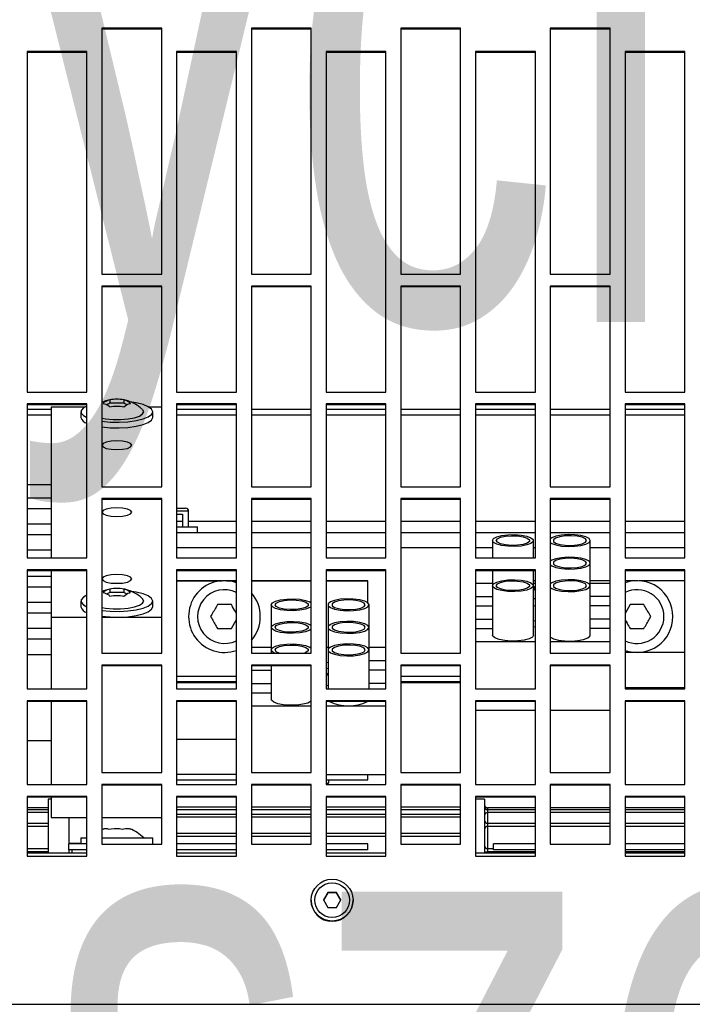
# Model space of a CAD drawing. Header units: millimetres. Extents: x -37728 to 44100, y 631619 to 691915.
# Tile 230 of 256: x 22723 to 22836, y 656957 to 657122. Entities that reach past the tile are written whole.
import ezdxf

# ---------------------------------------------------------------- set-up
doc = ezdxf.new("R2010")
doc.units = ezdxf.units.MM
doc.layers.add('_XREF', color=7, linetype='Continuous')
doc.layers.add('Sonniger opisy', color=255, linetype='Continuous')
doc.layers.add('I-FURN-IDEN', color=252, linetype='Continuous', lineweight=5)
doc.styles.add('Arial Narrow_1', font='ARIALN.TTF', dxfattribs={"width": 0.8, "height": 10})

# ---------------------------------------------------------------- blocks, each defined once
blk = doc.blocks.new('G200E poziom')
at = {"color": 7, "linetype": 'Continuous'}
for p, q in [((24033.737, 12703.151), (23833.537, 12703.151)), ((23976.965, 12701.533), (23976.892, 12701.408)), ((23977.181, 12701.408), (23977.109, 12701.533)), ((23976.687, 12701.415), (23976.687, 12701.411)), ((23976.892, 12701.412), (23976.965, 12701.287)), ((23976.892, 12701.408), (23976.965, 12701.283)), ((23976.965, 12701.283), (23976.965, 12701.287)), ((23976.965, 12701.287), (23977.109, 12701.287)), ((23977.109, 12701.287), (23977.181, 12701.412)), ((23977.109, 12701.283), (23977.181, 12701.408)), ((23977.109, 12701.283), (23977.109, 12701.287)), ((23977.387, 12701.411), (23977.387, 12701.415)), ((23972.137, 12700.676), (23971.137, 12700.676)), ((23971.137, 12700.676), (23971.137, 12699.676)), ((23972.137, 12700.621), (23971.137, 12700.621)), ((23972.137, 12699.676), (23972.137, 12700.676)), ((23974.637, 12700.676), (23973.637, 12700.676)), ((23973.637, 12700.676), (23973.637, 12699.676)), ((23974.637, 12700.621), (23973.637, 12700.621)), ((23974.487, 12699.721), (23974.487, 12700.621)), ((23974.637, 12699.676), (23974.637, 12700.676)), ((23977.137, 12700.676), (23976.137, 12700.676)), ((23976.137, 12700.676), (23976.137, 12699.676)), ((23977.137, 12700.621), (23976.137, 12700.621)), ((23977.137, 12699.676), (23977.137, 12700.676)), ((23979.637, 12700.676), (23978.637, 12700.676)), ((23978.637, 12700.676), (23978.637, 12699.676)), ((23979.637, 12700.621), (23978.637, 12700.621)), ((23979.637, 12699.676), (23979.637, 12700.676)), ((23982.137, 12700.676), (23981.137, 12700.676)), ((23981.137, 12700.676), (23981.137, 12699.676)), ((23982.137, 12700.621), (23981.137, 12700.621)), ((23981.437, 12700.571), (23981.437, 12700.621)), ((23981.787, 12699.721), (23981.787, 12700.621)), ((23982.137, 12699.676), (23982.137, 12700.676)), ((23971.137, 12700.571), (23972.137, 12700.571)), ((23971.137, 12700.471), (23972.137, 12700.471)), ((23972.387, 12700.476), (23972.387, 12699.476)), ((23973.387, 12700.476), (23972.387, 12700.476)), ((23973.387, 12699.476), (23973.387, 12700.476)), ((23973.637, 12700.571), (23974.337, 12700.571)), ((23973.637, 12700.471), (23974.337, 12700.471)), ((23974.337, 12700.571), (23974.337, 12700.471)), ((23974.337, 12700.553), (23974.437, 12700.553)), ((23974.437, 12700.553), (23974.437, 12700.603)), ((23974.887, 12700.476), (23974.887, 12699.476)), ((23975.887, 12700.476), (23974.887, 12700.476)), ((23975.887, 12699.476), (23975.887, 12700.476)), ((23976.437, 12700.571), (23976.437, 12700.471)), ((23976.437, 12700.571), (23977.137, 12700.571)), ((23976.437, 12700.471), (23977.137, 12700.471)), ((23977.387, 12700.476), (23977.387, 12699.476)), ((23978.387, 12700.476), (23977.387, 12700.476)), ((23978.387, 12699.476), (23978.387, 12700.476)), ((23978.637, 12700.571), (23979.637, 12700.571)), ((23978.637, 12700.471), (23979.637, 12700.471)), ((23979.887, 12700.476), (23979.887, 12699.476)), ((23980.887, 12700.476), (23979.887, 12700.476)), ((23980.037, 12700.471), (23980.037, 12700.371)), ((23980.887, 12699.476), (23980.887, 12700.476)), ((23981.137, 12700.571), (23981.437, 12700.571)), ((23981.137, 12700.471), (23981.437, 12700.471)), ((23981.237, 12700.371), (23981.237, 12700.471)), ((23981.437, 12700.571), (23981.437, 12700.471)), ((23981.437, 12700.465), (23981.437, 12700.471)), ((23981.437, 12700.03), (23981.437, 12700.465)), ((23981.787, 12700.553), (23982.137, 12700.553)), ((23974.887, 12700.295), (23975.887, 12700.295)), ((23976.137, 12700.295), (23977.137, 12700.295)), ((23977.387, 12700.295), (23978.387, 12700.295)), ((23978.637, 12700.295), (23979.637, 12700.295)), ((23980.408, 12700.371), (23980.037, 12700.371)), ((23980.887, 12700.371), (23980.408, 12700.371)), ((23981.237, 12700.371), (23981.137, 12700.371)), ((23971.137, 12700.129), (23972.137, 12700.129)), ((23972.387, 12700.129), (23973.387, 12700.129)), ((23973.637, 12700.129), (23974.437, 12700.129)), ((23980.408, 12700.224), (23980.432, 12700.217)), ((23980.865, 12700.222), (23980.887, 12700.232)), ((23981.787, 12700.129), (23982.137, 12700.129)), ((23974.887, 12699.977), (23975.887, 12699.977)), ((23976.137, 12699.977), (23977.137, 12699.977)), ((23977.387, 12699.977), (23978.387, 12699.977)), ((23978.637, 12699.977), (23979.637, 12699.977)), ((23980.887, 12700.03), (23979.887, 12700.03)), ((23981.737, 12700.03), (23981.137, 12700.03)), ((23981.737, 12699.69), (23981.737, 12700.03)), ((23971.137, 12699.899), (23972.137, 12699.899)), ((23971.137, 12699.868), (23972.137, 12699.868)), ((23972.387, 12699.899), (23973.387, 12699.899)), ((23972.387, 12699.868), (23973.387, 12699.868)), ((23973.637, 12699.899), (23974.437, 12699.899)), ((23973.637, 12699.868), (23974.437, 12699.868)), ((23974.887, 12699.857), (23975.887, 12699.857)), ((23976.137, 12699.857), (23977.137, 12699.857)), ((23977.387, 12699.857), (23978.387, 12699.857)), ((23978.637, 12699.857), (23979.637, 12699.857)), ((23981.787, 12699.899), (23982.137, 12699.899)), ((23981.787, 12699.868), (23982.137, 12699.868)), ((23971.137, 12699.69), (23972.137, 12699.69)), ((23971.137, 12699.676), (23972.137, 12699.676)), ((23973.637, 12699.69), (23974.637, 12699.69)), ((23973.637, 12699.676), (23974.637, 12699.676)), ((23974.487, 12699.721), (23974.637, 12699.721)), ((23976.137, 12699.69), (23977.137, 12699.69)), ((23976.137, 12699.676), (23977.137, 12699.676)), ((23978.637, 12699.69), (23979.637, 12699.69)), ((23978.637, 12699.676), (23979.637, 12699.676)), ((23981.137, 12699.69), (23982.137, 12699.69)), ((23981.137, 12699.676), (23982.137, 12699.676)), ((23981.737, 12699.721), (23981.787, 12699.721)), ((23972.137, 12699.476), (23971.137, 12699.476)), ((23971.137, 12699.476), (23971.137, 12698.078)), ((23972.137, 12698.078), (23972.137, 12699.476)), ((23972.387, 12699.49), (23973.387, 12699.49)), ((23972.387, 12699.476), (23973.387, 12699.476)), ((23974.637, 12699.476), (23973.637, 12699.476)), ((23973.637, 12699.476), (23973.637, 12698.078)), ((23974.637, 12698.078), (23974.637, 12699.476)), ((23974.887, 12699.49), (23975.887, 12699.49)), ((23974.887, 12699.476), (23975.887, 12699.476)), ((23977.137, 12699.476), (23976.137, 12699.476)), ((23976.137, 12699.476), (23976.137, 12698.078)), ((23977.107, 12699.476), (23977.093, 12699.441)), ((23977.137, 12698.078), (23977.137, 12699.476)), ((23977.387, 12699.49), (23978.387, 12699.49)), ((23977.387, 12699.476), (23978.387, 12699.476)), ((23979.637, 12699.476), (23978.637, 12699.476)), ((23978.637, 12699.476), (23978.637, 12698.078)), ((23979.637, 12698.078), (23979.637, 12699.476)), ((23979.887, 12699.49), (23980.887, 12699.49)), ((23979.887, 12699.476), (23980.887, 12699.476)), ((23982.137, 12699.476), (23981.137, 12699.476)), ((23981.137, 12699.476), (23981.137, 12698.078)), ((23981.737, 12698.093), (23981.737, 12699.476)), ((23982.137, 12698.078), (23982.137, 12699.476)), ((23976.137, 12699.314), (23977.137, 12699.314)), ((23976.437, 12699.401), (23976.437, 12699.314)), ((23977.137, 12699.401), (23976.437, 12699.401)), ((23977.092, 12699.436), (23977.092, 12699.401)), ((23979.637, 12699.401), (23978.637, 12699.401)), ((23979.637, 12699.305), (23978.637, 12699.305)), ((23972.387, 12699.276), (23972.387, 12697.481)), ((23973.387, 12699.276), (23972.387, 12699.276)), ((23973.387, 12697.481), (23973.387, 12699.276)), ((23974.887, 12699.276), (23974.887, 12697.481)), ((23975.887, 12699.276), (23974.887, 12699.276)), ((23975.887, 12697.481), (23975.887, 12699.276)), ((23977.387, 12699.276), (23977.387, 12697.481)), ((23978.387, 12699.276), (23977.387, 12699.276)), ((23978.387, 12697.481), (23978.387, 12699.276)), ((23979.887, 12699.276), (23979.887, 12697.481)), ((23980.887, 12699.276), (23979.887, 12699.276)), ((23980.887, 12697.481), (23980.887, 12699.276)), ((23978.637, 12698.725), (23979.637, 12698.725)), ((23982.137, 12698.74), (23981.737, 12698.74)), ((23972.387, 12698.24), (23973.387, 12698.24)), ((23973.637, 12698.24), (23974.637, 12698.24)), ((23976.137, 12698.166), (23977.137, 12698.166)), ((23977.387, 12698.166), (23978.387, 12698.166)), ((23971.137, 12698.093), (23972.137, 12698.093)), ((23971.137, 12698.078), (23972.137, 12698.078)), ((23973.637, 12698.093), (23974.637, 12698.093)), ((23973.637, 12698.078), (23974.637, 12698.078)), ((23976.137, 12698.093), (23977.137, 12698.093)), ((23976.137, 12698.078), (23977.137, 12698.078)), ((23978.055, 12697.495), (23978.055, 12698.055)), ((23978.637, 12698.093), (23979.637, 12698.093)), ((23978.637, 12698.078), (23979.637, 12698.078)), ((23981.137, 12698.093), (23982.137, 12698.093)), ((23981.137, 12698.078), (23982.137, 12698.078)), ((23972.137, 12697.879), (23971.137, 12697.879)), ((23971.137, 12697.879), (23971.137, 12695.89)), ((23972.137, 12697.854), (23971.137, 12697.854)), ((23972.137, 12695.89), (23972.137, 12697.879)), ((23974.637, 12697.879), (23973.637, 12697.879)), ((23973.637, 12697.879), (23973.637, 12695.89)), ((23974.637, 12695.89), (23974.637, 12697.879)), ((23977.137, 12697.879), (23976.137, 12697.879)), ((23976.137, 12697.879), (23976.137, 12695.89)), ((23976.419, 12697.879), (23976.419, 12697.229)), ((23977.105, 12697.229), (23977.105, 12697.879)), ((23977.105, 12697.823), (23977.137, 12697.828)), ((23977.137, 12695.89), (23977.137, 12697.879)), ((23978.387, 12697.945), (23978.055, 12697.945)), ((23979.637, 12697.879), (23978.637, 12697.879)), ((23978.637, 12697.879), (23978.637, 12695.89)), ((23979.637, 12695.89), (23979.637, 12697.879)), ((23982.137, 12697.879), (23981.137, 12697.879)), ((23981.137, 12697.879), (23981.137, 12695.89)), ((23981.737, 12696.681), (23981.737, 12697.879)), ((23982.137, 12695.89), (23982.137, 12697.879)), ((23974.887, 12697.671), (23975.887, 12697.671)), ((23976.137, 12697.788), (23976.419, 12697.788)), ((23977.107, 12697.649), (23977.143, 12697.653)), ((23978.387, 12697.788), (23978.055, 12697.788)), ((23978.637, 12697.671), (23979.637, 12697.671)), ((23972.387, 12697.495), (23973.387, 12697.495)), ((23974.887, 12697.495), (23975.887, 12697.495)), ((23976.137, 12697.567), (23976.419, 12697.567)), ((23977.105, 12697.54), (23977.137, 12697.546)), ((23977.144, 12697.62), (23977.107, 12697.63)), ((23977.387, 12697.495), (23978.387, 12697.495)), ((23978.387, 12697.567), (23978.055, 12697.567)), ((23979.887, 12697.495), (23980.887, 12697.495)), ((23972.387, 12697.481), (23973.387, 12697.481)), ((23974.887, 12697.481), (23975.887, 12697.481)), ((23976.137, 12697.411), (23976.419, 12697.411)), ((23977.137, 12697.432), (23977.105, 12697.438)), ((23977.387, 12697.481), (23978.387, 12697.481)), ((23979.887, 12697.481), (23980.887, 12697.481)), ((23971.137, 12697.274), (23972.137, 12697.274)), ((23972.387, 12697.282), (23972.387, 12694.7)), ((23973.387, 12697.282), (23972.387, 12697.282)), ((23973.387, 12694.7), (23973.387, 12697.282)), ((23974.887, 12697.282), (23974.887, 12694.7)), ((23975.887, 12697.282), (23974.887, 12697.282)), ((23975.887, 12694.7), (23975.887, 12697.282)), ((23976.137, 12697.19), (23976.419, 12697.19)), ((23976.419, 12697.229), (23976.419, 12696.851)), ((23977.105, 12696.851), (23977.105, 12697.229)), ((23977.105, 12697.19), (23977.137, 12697.19)), ((23977.387, 12697.282), (23977.387, 12694.7)), ((23978.387, 12697.282), (23977.387, 12697.282)), ((23978.055, 12697.229), (23978.055, 12697.282)), ((23978.055, 12696.851), (23978.055, 12697.229)), ((23978.055, 12697.19), (23978.387, 12697.19)), ((23978.387, 12694.7), (23978.387, 12697.282)), ((23979.887, 12697.282), (23979.887, 12694.7)), ((23980.887, 12697.282), (23979.887, 12697.282)), ((23980.887, 12694.7), (23980.887, 12697.282)), ((23982.137, 12697.304), (23981.737, 12697.304)), ((23972.387, 12697.092), (23973.387, 12697.092)), ((23973.637, 12697.092), (23974.637, 12697.092)), ((23982.137, 12697.043), (23981.737, 12697.043)), ((23972.387, 12696.871), (23972.719, 12696.871)), ((23972.719, 12696.981), (23972.719, 12696.155)), ((23973.637, 12696.85), (23973.669, 12696.844)), ((23973.669, 12696.981), (23973.669, 12696.155)), ((23974.355, 12696.155), (23974.355, 12696.981)), ((23974.637, 12696.871), (23974.355, 12696.871)), ((23976.419, 12696.851), (23976.419, 12696.474)), ((23977.105, 12696.474), (23977.105, 12696.851)), ((23978.055, 12696.474), (23978.055, 12696.851)), ((23978.721, 12696.871), (23978.633, 12696.719)), ((23981.737, 12696.869), (23982.137, 12696.869)), ((23972.387, 12696.715), (23972.719, 12696.715)), ((23973.669, 12696.742), (23973.637, 12696.736)), ((23974.637, 12696.715), (23974.355, 12696.715)), ((23980.887, 12696.681), (23979.887, 12696.681)), ((23981.737, 12696.681), (23981.137, 12696.681)), ((23981.737, 12695.905), (23981.737, 12696.681)), ((23972.052, 12696.471), (23972.137, 12696.619)), ((23980.037, 12696.507), (23980.037, 12696.411)), ((23981.237, 12696.411), (23981.237, 12696.507)), ((23982.137, 12696.608), (23981.737, 12696.608)), ((23972.387, 12696.494), (23972.719, 12696.494)), ((23972.387, 12696.338), (23972.719, 12696.338)), ((23973.669, 12696.487), (23973.637, 12696.491)), ((23974.637, 12696.494), (23974.355, 12696.494)), ((23974.637, 12696.338), (23974.355, 12696.338)), ((23976.437, 12696.442), (23976.437, 12696.073)), ((23981.737, 12696.434), (23982.137, 12696.434)), ((23973.63, 12696.221), (23973.654, 12696.233)), ((23973.667, 12696.192), (23973.631, 12696.177)), ((23973.637, 12696.171), (23973.669, 12696.179)), ((23973.648, 12696.23), (23973.667, 12696.192)), ((23980.465, 12696.295), (23980.521, 12696.267)), ((23980.521, 12696.267), (23980.752, 12696.267)), ((23980.521, 12696.212), (23980.521, 12696.267)), ((23980.752, 12696.267), (23980.808, 12696.295)), ((23980.752, 12696.212), (23980.752, 12696.267)), ((23982.137, 12696.173), (23981.737, 12696.173)), ((23971.137, 12696.073), (23971.894, 12696.073)), ((23971.137, 12696.072), (23971.901, 12696.072)), ((23971.973, 12696.072), (23972.137, 12696.072)), ((23971.98, 12696.073), (23972.137, 12696.073)), ((23972.387, 12696.116), (23972.719, 12696.116)), ((23972.387, 12696.073), (23972.719, 12696.073)), ((23972.387, 12696.072), (23972.719, 12696.072)), ((23972.719, 12696.155), (23972.719, 12695.778)), ((23973.637, 12696.116), (23973.669, 12696.116)), ((23973.637, 12696.073), (23973.669, 12696.073)), ((23973.637, 12696.072), (23973.669, 12696.072)), ((23973.669, 12696.155), (23973.669, 12695.905)), ((23974.355, 12695.905), (23974.355, 12696.155)), ((23974.355, 12696.116), (23974.637, 12696.116)), ((23976.437, 12696.073), (23976.437, 12696.073)), ((23977.137, 12696.073), (23976.437, 12696.073)), ((23976.437, 12696.072), (23976.437, 12696.073)), ((23977.137, 12696.072), (23976.437, 12696.072)), ((23978.387, 12696.073), (23977.387, 12696.073)), ((23978.387, 12696.072), (23977.387, 12696.072)), ((23978.794, 12696.073), (23978.637, 12696.073)), ((23978.801, 12696.072), (23978.637, 12696.072)), ((23979.637, 12696.072), (23978.873, 12696.072)), ((23979.637, 12696.073), (23978.88, 12696.073)), ((23971.137, 12695.905), (23972.137, 12695.905)), ((23971.137, 12695.89), (23972.137, 12695.89)), ((23973.637, 12695.905), (23974.637, 12695.905)), ((23973.637, 12695.89), (23974.637, 12695.89)), ((23976.137, 12695.905), (23977.137, 12695.905)), ((23976.137, 12695.89), (23977.137, 12695.89)), ((23978.637, 12695.905), (23979.637, 12695.905)), ((23978.637, 12695.89), (23979.637, 12695.89)), ((23981.137, 12695.905), (23982.137, 12695.905)), ((23981.137, 12695.89), (23982.137, 12695.89)), ((23981.737, 12695.999), (23982.137, 12695.999)), ((23972.137, 12695.692), (23971.137, 12695.692)), ((23971.137, 12695.692), (23971.137, 12693.118)), ((23972.137, 12693.118), (23972.137, 12695.692)), ((23972.719, 12695.778), (23972.719, 12695.401)), ((23974.637, 12695.692), (23973.637, 12695.692)), ((23973.637, 12695.692), (23973.637, 12693.118)), ((23973.669, 12695.692), (23973.669, 12695.401)), ((23974.355, 12695.401), (23974.355, 12695.692)), ((23974.637, 12693.118), (23974.637, 12695.692)), ((23977.137, 12695.692), (23976.137, 12695.692)), ((23976.137, 12695.692), (23976.137, 12693.118)), ((23977.137, 12693.118), (23977.137, 12695.692)), ((23979.637, 12695.692), (23978.637, 12695.692)), ((23978.637, 12695.692), (23978.637, 12693.118)), ((23979.637, 12693.118), (23979.637, 12695.692)), ((23982.137, 12695.692), (23981.137, 12695.692)), ((23981.137, 12695.692), (23981.137, 12693.118)), ((23981.737, 12693.17), (23981.737, 12695.692)), ((23982.137, 12693.118), (23982.137, 12695.692)), ((23981.737, 12695.563), (23982.137, 12695.563)), ((23971.137, 12695.271), (23972.137, 12695.271)), ((23972.387, 12695.271), (23973.387, 12695.271)), ((23973.637, 12695.271), (23974.637, 12695.271)), ((23974.887, 12695.271), (23975.887, 12695.271)), ((23976.137, 12695.271), (23977.137, 12695.271)), ((23977.387, 12695.271), (23978.387, 12695.271)), ((23978.637, 12695.271), (23979.637, 12695.271)), ((23979.287, 12695.271), (23979.287, 12695.171)), ((23982.137, 12695.302), (23981.737, 12695.302)), ((23979.637, 12695.171), (23979.287, 12695.171)), ((23979.437, 12695.171), (23979.437, 12694.911)), ((23979.537, 12694.961), (23979.537, 12695.171)), ((23981.737, 12695.128), (23982.137, 12695.128)), ((23979.637, 12694.861), (23979.487, 12694.861)), ((23979.637, 12694.961), (23979.537, 12694.961)), ((23982.137, 12694.867), (23981.737, 12694.867)), ((23972.387, 12694.715), (23973.387, 12694.715)), ((23972.387, 12694.7), (23973.387, 12694.7)), ((23974.887, 12694.715), (23975.887, 12694.715)), ((23974.887, 12694.7), (23975.887, 12694.7)), ((23977.387, 12694.715), (23978.387, 12694.715)), ((23977.387, 12694.7), (23978.387, 12694.7)), ((23979.887, 12694.715), (23980.887, 12694.715)), ((23979.887, 12694.7), (23980.887, 12694.7)), ((23981.737, 12694.693), (23982.137, 12694.693)), ((23972.387, 12694.502), (23972.387, 12691.147)), ((23973.387, 12694.502), (23972.387, 12694.502)), ((23973.387, 12691.147), (23973.387, 12694.502)), ((23974.887, 12694.502), (23974.887, 12691.147)), ((23975.887, 12694.502), (23974.887, 12694.502)), ((23975.887, 12691.147), (23975.887, 12694.502)), ((23977.387, 12694.502), (23977.387, 12691.147)), ((23978.387, 12694.502), (23977.387, 12694.502)), ((23978.387, 12691.147), (23978.387, 12694.502)), ((23979.887, 12694.502), (23979.887, 12691.147)), ((23980.887, 12694.502), (23979.887, 12694.502)), ((23980.887, 12691.147), (23980.887, 12694.502)), ((23982.137, 12694.461), (23981.737, 12694.461)), ((23980.037, 12693.344), (23980.037, 12693.248)), ((23981.237, 12693.248), (23981.237, 12693.344)), ((23971.137, 12693.132), (23972.137, 12693.132)), ((23971.137, 12693.118), (23972.137, 12693.118)), ((23973.637, 12693.132), (23974.637, 12693.132)), ((23973.637, 12693.118), (23974.637, 12693.118)), ((23976.137, 12693.132), (23977.137, 12693.132)), ((23976.137, 12693.118), (23977.137, 12693.118)), ((23978.637, 12693.132), (23979.637, 12693.132)), ((23978.637, 12693.118), (23979.637, 12693.118)), ((23979.887, 12693.17), (23980.101, 12693.17)), ((23980.465, 12693.132), (23980.521, 12693.104)), ((23980.521, 12693.104), (23980.752, 12693.104)), ((23980.521, 12693.049), (23980.521, 12693.104)), ((23980.752, 12693.104), (23980.808, 12693.132)), ((23980.752, 12693.049), (23980.752, 12693.104)), ((23981.137, 12693.132), (23982.137, 12693.132)), ((23981.137, 12693.118), (23982.137, 12693.118)), ((23981.173, 12693.17), (23981.737, 12693.17)), ((23971.137, 12692.921), (23971.137, 12687.228)), ((23972.137, 12692.921), (23971.137, 12692.921)), ((23972.137, 12687.228), (23972.137, 12692.921)), ((23973.637, 12692.921), (23973.637, 12687.228)), ((23974.637, 12692.921), (23973.637, 12692.921)), ((23974.637, 12687.228), (23974.637, 12692.921)), ((23976.137, 12692.921), (23976.137, 12687.228)), ((23977.137, 12692.921), (23976.137, 12692.921)), ((23977.137, 12687.228), (23977.137, 12692.921)), ((23978.637, 12692.921), (23978.637, 12687.228)), ((23979.637, 12692.921), (23978.637, 12692.921)), ((23979.637, 12687.228), (23979.637, 12692.921)), ((23981.137, 12692.921), (23981.137, 12687.228)), ((23982.137, 12692.921), (23981.137, 12692.921)), ((23982.137, 12687.228), (23982.137, 12692.921)), ((23972.387, 12691.161), (23973.387, 12691.161)), ((23972.387, 12691.147), (23973.387, 12691.147)), ((23974.887, 12691.161), (23975.887, 12691.161)), ((23974.887, 12691.147), (23975.887, 12691.147)), ((23977.387, 12691.161), (23978.387, 12691.161)), ((23977.387, 12691.147), (23978.387, 12691.147)), ((23979.887, 12691.161), (23980.887, 12691.161)), ((23979.887, 12691.147), (23980.887, 12691.147)), ((23972.387, 12690.95), (23972.387, 12686.837)), ((23973.387, 12690.95), (23972.387, 12690.95)), ((23973.387, 12686.837), (23973.387, 12690.95)), ((23974.887, 12690.95), (23974.887, 12686.837)), ((23975.887, 12690.95), (23974.887, 12690.95)), ((23975.887, 12686.837), (23975.887, 12690.95)), ((23977.387, 12690.95), (23977.387, 12686.837)), ((23978.387, 12690.95), (23977.387, 12690.95)), ((23978.387, 12686.837), (23978.387, 12690.95)), ((23979.887, 12690.95), (23979.887, 12686.837)), ((23980.887, 12690.95), (23979.887, 12690.95)), ((23980.887, 12686.837), (23980.887, 12690.95)), ((23971.137, 12687.242), (23972.137, 12687.242)), ((23971.137, 12687.228), (23972.137, 12687.228)), ((23973.637, 12687.242), (23974.637, 12687.242)), ((23973.637, 12687.228), (23974.637, 12687.228)), ((23976.137, 12687.242), (23977.137, 12687.242)), ((23976.137, 12687.228), (23977.137, 12687.228)), ((23978.637, 12687.242), (23979.637, 12687.242)), ((23978.637, 12687.228), (23979.637, 12687.228)), ((23981.137, 12687.242), (23982.137, 12687.242)), ((23981.137, 12687.228), (23982.137, 12687.228)), ((23972.387, 12686.852), (23973.387, 12686.852)), ((23972.387, 12686.837), (23973.387, 12686.837)), ((23974.887, 12686.852), (23975.887, 12686.852)), ((23974.887, 12686.837), (23975.887, 12686.837)), ((23977.387, 12686.852), (23978.387, 12686.852)), ((23977.387, 12686.837), (23978.387, 12686.837)), ((23979.887, 12686.852), (23980.887, 12686.852)), ((23979.887, 12686.837), (23980.887, 12686.837))]:
    blk.add_line(p, q, dxfattribs=at)
at = {"color": 8, "linetype": 'Continuous'}
for p, q in [((23974.437, 12700.603), (23974.437, 12700.621)), ((23981.387, 12700.571), (23981.387, 12700.621)), ((23971.137, 12700.603), (23972.137, 12700.603)), ((23973.637, 12700.603), (23974.437, 12700.603)), ((23974.437, 12700.178), (23974.437, 12700.553)), ((23981.237, 12700.465), (23981.437, 12700.465)), ((23981.787, 12700.603), (23982.137, 12700.603)), ((23974.887, 12700.345), (23975.887, 12700.345)), ((23976.137, 12700.345), (23977.137, 12700.345)), ((23977.387, 12700.345), (23978.387, 12700.345)), ((23978.637, 12700.345), (23979.637, 12700.345)), ((23971.137, 12700.178), (23972.137, 12700.178)), ((23972.387, 12700.178), (23973.387, 12700.178)), ((23973.637, 12700.178), (23974.437, 12700.178)), ((23974.437, 12700.129), (23974.437, 12700.178)), ((23974.437, 12699.946), (23974.437, 12700.129)), ((23981.787, 12700.178), (23982.137, 12700.178)), ((23974.887, 12700.025), (23975.887, 12700.025)), ((23976.137, 12700.025), (23977.137, 12700.025)), ((23977.387, 12700.025), (23978.387, 12700.025)), ((23978.637, 12700.025), (23979.637, 12700.025)), ((23971.137, 12699.946), (23972.137, 12699.946)), ((23972.387, 12699.946), (23973.387, 12699.946)), ((23973.637, 12699.946), (23974.437, 12699.946)), ((23974.437, 12699.899), (23974.437, 12699.946)), ((23974.437, 12699.868), (23974.437, 12699.899)), ((23974.887, 12699.903), (23975.887, 12699.903)), ((23976.137, 12699.903), (23977.137, 12699.903)), ((23977.387, 12699.903), (23978.387, 12699.903)), ((23978.637, 12699.903), (23979.637, 12699.903)), ((23981.787, 12699.946), (23982.137, 12699.946)), ((23974.887, 12697.779), (23975.887, 12697.779)), ((23974.887, 12697.764), (23975.887, 12697.764)), ((23978.637, 12697.779), (23979.637, 12697.779)), ((23978.637, 12697.764), (23979.637, 12697.764)), ((23971.137, 12696.073), (23971.885, 12696.073)), ((23971.988, 12696.073), (23972.137, 12696.073)), ((23972.387, 12696.073), (23972.719, 12696.073)), ((23973.637, 12696.073), (23973.669, 12696.073)), ((23976.437, 12696.073), (23977.137, 12696.073)), ((23977.387, 12696.073), (23978.387, 12696.073)), ((23978.637, 12696.073), (23978.785, 12696.073)), ((23978.888, 12696.073), (23979.637, 12696.073)), ((23971.137, 12695.521), (23972.137, 12695.521)), ((23972.387, 12695.521), (23972.719, 12695.521)), ((23973.637, 12695.521), (23973.669, 12695.521)), ((23974.355, 12695.521), (23974.637, 12695.521)), ((23974.887, 12695.521), (23975.887, 12695.521)), ((23976.137, 12695.521), (23977.137, 12695.521)), ((23977.387, 12695.521), (23978.387, 12695.521)), ((23978.637, 12695.521), (23979.637, 12695.521)), ((23971.137, 12695.08), (23972.137, 12695.08)), ((23972.387, 12695.08), (23973.387, 12695.08)), ((23973.637, 12695.08), (23974.637, 12695.08)), ((23974.887, 12695.08), (23975.887, 12695.08)), ((23976.137, 12695.08), (23977.137, 12695.08)), ((23977.387, 12695.08), (23978.387, 12695.08)), ((23978.637, 12695.08), (23979.437, 12695.08)), ((23979.537, 12695.08), (23979.637, 12695.08)), ((23979.437, 12694.911), (23979.637, 12694.911)), ((23971.137, 12693.306), (23972.137, 12693.306)), ((23971.137, 12693.212), (23972.137, 12693.212)), ((23972.387, 12693.306), (23973.387, 12693.306)), ((23972.387, 12693.212), (23973.387, 12693.212)), ((23973.637, 12693.306), (23974.637, 12693.306)), ((23973.637, 12693.212), (23974.637, 12693.212)), ((23974.887, 12693.306), (23975.887, 12693.306)), ((23974.887, 12693.212), (23975.887, 12693.212)), ((23976.137, 12693.306), (23977.137, 12693.306)), ((23976.137, 12693.212), (23977.137, 12693.212)), ((23977.387, 12693.306), (23978.387, 12693.306)), ((23977.387, 12693.212), (23978.387, 12693.212)), ((23978.637, 12693.306), (23979.637, 12693.306)), ((23978.637, 12693.212), (23979.637, 12693.212)), ((23981.737, 12693.306), (23982.137, 12693.306)), ((23981.737, 12693.212), (23982.137, 12693.212))]:
    blk.add_line(p, q, dxfattribs=at)
at = {"color": 7, "linetype": 'Continuous'}
for points in [[(23977.137, 12699.466), (23977.105, 12699.454), (23977.092, 12699.438), (23977.092, 12699.436)], [(23977.387, 12698.087), (23977.387, 12698.087), (23977.441, 12698.116), (23977.524, 12698.138), (23977.628, 12698.152), (23977.74, 12698.154), (23977.85, 12698.146), (23977.944, 12698.128), (23978.013, 12698.102), (23978.05, 12698.071), (23978.055, 12698.055)], [(23977.126, 12697.71), (23977.137, 12697.712), (23977.137, 12697.712)], [(23976.419, 12697.229), (23976.437, 12697.196), (23976.491, 12697.168), (23976.574, 12697.145), (23976.678, 12697.132), (23976.79, 12697.129), (23976.9, 12697.138), (23976.994, 12697.155), (23977.063, 12697.181), (23977.1, 12697.212), (23977.1, 12697.245), (23977.063, 12697.276), (23976.994, 12697.302), (23976.9, 12697.32), (23976.79, 12697.328), (23976.678, 12697.325), (23976.574, 12697.312), (23976.491, 12697.29), (23976.437, 12697.261), (23976.419, 12697.229)], [(23976.482, 12697.229), (23976.501, 12697.199), (23976.555, 12697.174), (23976.637, 12697.156), (23976.736, 12697.148), (23976.838, 12697.151), (23976.93, 12697.164), (23976.999, 12697.186), (23977.036, 12697.214), (23977.036, 12697.244), (23976.999, 12697.271), (23976.93, 12697.293), (23976.838, 12697.307), (23976.736, 12697.309), (23976.637, 12697.301), (23976.555, 12697.283), (23976.501, 12697.258), (23976.482, 12697.229)], [(23978.055, 12697.229), (23978.036, 12697.196), (23977.982, 12697.168), (23977.899, 12697.145), (23977.796, 12697.132), (23977.683, 12697.129), (23977.574, 12697.138), (23977.48, 12697.155), (23977.41, 12697.181), (23977.387, 12697.197)], [(23977.991, 12697.229), (23977.972, 12697.199), (23977.918, 12697.174), (23977.836, 12697.156), (23977.738, 12697.148), (23977.635, 12697.151), (23977.543, 12697.164), (23977.474, 12697.186), (23977.437, 12697.214), (23977.437, 12697.244), (23977.474, 12697.271), (23977.5, 12697.282)], [(23977.923, 12697.282), (23977.972, 12697.258), (23977.991, 12697.229)], [(23978.002, 12697.282), (23978.036, 12697.261), (23978.055, 12697.229)], [(23973.387, 12697.013), (23973.386, 12697.014), (23973.332, 12697.043), (23973.249, 12697.065), (23973.146, 12697.078), (23973.034, 12697.081), (23972.924, 12697.073), (23972.83, 12697.055), (23972.76, 12697.029), (23972.724, 12696.998), (23972.719, 12696.981)], [(23973.669, 12696.981), (23973.687, 12697.014), (23973.741, 12697.043), (23973.824, 12697.065), (23973.928, 12697.078), (23974.04, 12697.081), (23974.15, 12697.073), (23974.244, 12697.055), (23974.313, 12697.029), (23974.35, 12696.998), (23974.355, 12696.981)], [(23976.419, 12696.851), (23976.437, 12696.819), (23976.491, 12696.79), (23976.574, 12696.768), (23976.678, 12696.755), (23976.79, 12696.752), (23976.9, 12696.76), (23976.994, 12696.778), (23977.063, 12696.804), (23977.1, 12696.835), (23977.1, 12696.868), (23977.063, 12696.899), (23976.994, 12696.925), (23976.9, 12696.943), (23976.79, 12696.951), (23976.678, 12696.948), (23976.574, 12696.935), (23976.491, 12696.913), (23976.437, 12696.884), (23976.419, 12696.851)], [(23976.482, 12696.851), (23976.501, 12696.822), (23976.555, 12696.797), (23976.637, 12696.779), (23976.736, 12696.771), (23976.838, 12696.773), (23976.93, 12696.787), (23976.999, 12696.809), (23977.036, 12696.836), (23977.036, 12696.866), (23976.999, 12696.894), (23976.93, 12696.916), (23976.838, 12696.929), (23976.736, 12696.932), (23976.637, 12696.924), (23976.555, 12696.906), (23976.501, 12696.881), (23976.482, 12696.851)], [(23977.387, 12696.883), (23977.41, 12696.899), (23977.48, 12696.925), (23977.574, 12696.943), (23977.683, 12696.951), (23977.796, 12696.948), (23977.899, 12696.935), (23977.982, 12696.913), (23978.036, 12696.884), (23978.055, 12696.851)], [(23978.055, 12696.851), (23978.036, 12696.819), (23977.982, 12696.79), (23977.899, 12696.768), (23977.796, 12696.755), (23977.683, 12696.752), (23977.574, 12696.76), (23977.48, 12696.778), (23977.41, 12696.804), (23977.387, 12696.82)], [(23977.991, 12696.851), (23977.972, 12696.822), (23977.918, 12696.797), (23977.836, 12696.779), (23977.738, 12696.771), (23977.635, 12696.773), (23977.543, 12696.787), (23977.474, 12696.809), (23977.437, 12696.836), (23977.437, 12696.866), (23977.474, 12696.894), (23977.543, 12696.916), (23977.635, 12696.929), (23977.738, 12696.932), (23977.836, 12696.924), (23977.918, 12696.906), (23977.972, 12696.881), (23977.991, 12696.851)], [(23980.887, 12696.665), (23980.749, 12696.678), (23980.599, 12696.681), (23980.451, 12696.673), (23980.315, 12696.654), (23980.199, 12696.626), (23980.111, 12696.591), (23980.056, 12696.55), (23980.037, 12696.507)], [(23976.419, 12696.474), (23976.437, 12696.442), (23976.491, 12696.413), (23976.574, 12696.391), (23976.678, 12696.378), (23976.79, 12696.375), (23976.9, 12696.383), (23976.994, 12696.401), (23977.063, 12696.427), (23977.1, 12696.458), (23977.1, 12696.491), (23977.063, 12696.522), (23976.994, 12696.547), (23976.9, 12696.565), (23976.79, 12696.573), (23976.678, 12696.571), (23976.574, 12696.557), (23976.491, 12696.535), (23976.437, 12696.506), (23976.419, 12696.474)], [(23976.482, 12696.474), (23976.501, 12696.445), (23976.555, 12696.42), (23976.637, 12696.402), (23976.736, 12696.393), (23976.838, 12696.396), (23976.93, 12696.409), (23976.999, 12696.431), (23977.036, 12696.459), (23977.036, 12696.489), (23976.999, 12696.517), (23976.93, 12696.539), (23976.838, 12696.552), (23976.736, 12696.555), (23976.637, 12696.547), (23976.555, 12696.529), (23976.501, 12696.503), (23976.482, 12696.474)], [(23977.387, 12696.506), (23977.41, 12696.522), (23977.48, 12696.547), (23977.574, 12696.565), (23977.683, 12696.573), (23977.796, 12696.571), (23977.899, 12696.557), (23977.982, 12696.535), (23978.036, 12696.506), (23978.055, 12696.474)], [(23977.991, 12696.474), (23977.972, 12696.445), (23977.918, 12696.42), (23977.836, 12696.402), (23977.738, 12696.393), (23977.635, 12696.396), (23977.543, 12696.409), (23977.474, 12696.431), (23977.437, 12696.459), (23977.437, 12696.489), (23977.474, 12696.517), (23977.543, 12696.539), (23977.635, 12696.552), (23977.738, 12696.555), (23977.836, 12696.547), (23977.918, 12696.529), (23977.972, 12696.503), (23977.991, 12696.474)], [(23980.887, 12696.57), (23980.749, 12696.582), (23980.599, 12696.585), (23980.451, 12696.577), (23980.315, 12696.558), (23980.199, 12696.53), (23980.111, 12696.495), (23980.056, 12696.455), (23980.037, 12696.411)], [(23980.887, 12696.52), (23980.824, 12696.53), (23980.701, 12696.54), (23980.573, 12696.54), (23980.45, 12696.53), (23980.342, 12696.51), (23980.258, 12696.482), (23980.205, 12696.448), (23980.187, 12696.411)], [(23981.137, 12696.315), (23981.195, 12696.347), (23981.232, 12696.389), (23981.232, 12696.433), (23981.195, 12696.475), (23981.137, 12696.507)], [(23973.637, 12696.377), (23973.666, 12696.373), (23973.669, 12696.372)], [(23978.055, 12696.474), (23978.036, 12696.442), (23977.982, 12696.413), (23977.899, 12696.391), (23977.796, 12696.378), (23977.683, 12696.375), (23977.574, 12696.383), (23977.48, 12696.401), (23977.41, 12696.427), (23977.387, 12696.442)], [(23980.037, 12696.411), (23980.056, 12696.368), (23980.111, 12696.327), (23980.199, 12696.292), (23980.315, 12696.264), (23980.387, 12696.253)], [(23980.187, 12696.411), (23980.205, 12696.374), (23980.208, 12696.371)], [(23973.387, 12696.187), (23973.363, 12696.202), (23973.294, 12696.228), (23973.2, 12696.246), (23973.09, 12696.254), (23972.978, 12696.251), (23972.874, 12696.238), (23972.791, 12696.216), (23972.737, 12696.187), (23972.719, 12696.155)], [(23972.782, 12696.155), (23972.801, 12696.126), (23972.855, 12696.1), (23972.937, 12696.082), (23973.036, 12696.074), (23973.138, 12696.077), (23973.23, 12696.09), (23973.299, 12696.112), (23973.336, 12696.14), (23973.336, 12696.17), (23973.299, 12696.198), (23973.23, 12696.22), (23973.138, 12696.233), (23973.036, 12696.236), (23972.937, 12696.228), (23972.855, 12696.21), (23972.801, 12696.184), (23972.782, 12696.155)], [(23974.355, 12696.155), (23974.336, 12696.123), (23974.282, 12696.094), (23974.199, 12696.072), (23974.096, 12696.059), (23973.983, 12696.056), (23973.874, 12696.064), (23973.78, 12696.082), (23973.71, 12696.108), (23973.674, 12696.139), (23973.674, 12696.171), (23973.71, 12696.202), (23973.78, 12696.228), (23973.874, 12696.246), (23973.983, 12696.254), (23974.096, 12696.251), (23974.199, 12696.238), (23974.282, 12696.216), (23974.336, 12696.187), (23974.355, 12696.155)], [(23974.291, 12696.155), (23974.272, 12696.126), (23974.218, 12696.1), (23974.136, 12696.082), (23974.038, 12696.074), (23973.935, 12696.077), (23973.843, 12696.09), (23973.774, 12696.112), (23973.737, 12696.14), (23973.737, 12696.17), (23973.774, 12696.198), (23973.843, 12696.22), (23973.935, 12696.233), (23974.038, 12696.236), (23974.136, 12696.228), (23974.218, 12696.21), (23974.272, 12696.184), (23974.291, 12696.155)], [(23972.719, 12696.155), (23972.737, 12696.123), (23972.791, 12696.094), (23972.874, 12696.072), (23972.978, 12696.059), (23973.09, 12696.056), (23973.2, 12696.064), (23973.294, 12696.082), (23973.363, 12696.108), (23973.387, 12696.123)], [(23980.887, 12696.043), (23980.868, 12696.07), (23980.814, 12696.094), (23980.732, 12696.11), (23980.637, 12696.115), (23980.541, 12696.11), (23980.46, 12696.094), (23980.406, 12696.07), (23980.387, 12696.043), (23980.406, 12696.015), (23980.46, 12695.991), (23980.541, 12695.976), (23980.637, 12695.97), (23980.732, 12695.976), (23980.814, 12695.991), (23980.868, 12696.015), (23980.887, 12696.043)], [(23973.387, 12695.809), (23973.363, 12695.825), (23973.294, 12695.851), (23973.2, 12695.869), (23973.09, 12695.877), (23972.978, 12695.874), (23972.874, 12695.861), (23972.791, 12695.839), (23972.737, 12695.81), (23972.719, 12695.778)], [(23972.782, 12695.778), (23972.801, 12695.748), (23972.855, 12695.723), (23972.937, 12695.705), (23973.036, 12695.697), (23973.138, 12695.7), (23973.23, 12695.713), (23973.299, 12695.735), (23973.336, 12695.763), (23973.336, 12695.793), (23973.299, 12695.82), (23973.23, 12695.842), (23973.138, 12695.856), (23973.036, 12695.858), (23972.937, 12695.85), (23972.855, 12695.832), (23972.801, 12695.807), (23972.782, 12695.778)], [(23972.719, 12695.778), (23972.737, 12695.745), (23972.791, 12695.717), (23972.874, 12695.694), (23972.978, 12695.681), (23973.09, 12695.679), (23973.2, 12695.687), (23973.294, 12695.705), (23973.363, 12695.73), (23973.387, 12695.746)], [(23973.387, 12695.432), (23973.363, 12695.448), (23973.294, 12695.474), (23973.2, 12695.492), (23973.09, 12695.5), (23972.978, 12695.497), (23972.874, 12695.484), (23972.791, 12695.462), (23972.737, 12695.433), (23972.719, 12695.401)], [(23972.719, 12695.401), (23972.737, 12695.368), (23972.791, 12695.339), (23972.874, 12695.317), (23972.978, 12695.304), (23973.09, 12695.301), (23973.2, 12695.309), (23973.294, 12695.327), (23973.363, 12695.353), (23973.387, 12695.369)], [(23972.782, 12695.401), (23972.801, 12695.371), (23972.855, 12695.346), (23972.937, 12695.328), (23973.036, 12695.32), (23973.138, 12695.323), (23973.23, 12695.336), (23973.299, 12695.358), (23973.336, 12695.386), (23973.336, 12695.415), (23973.299, 12695.443), (23973.23, 12695.465), (23973.138, 12695.478), (23973.036, 12695.481), (23972.937, 12695.473), (23972.855, 12695.455), (23972.801, 12695.43), (23972.782, 12695.401)], [(23974.355, 12695.401), (23974.336, 12695.368), (23974.282, 12695.339), (23974.199, 12695.317), (23974.096, 12695.304), (23973.983, 12695.301), (23973.874, 12695.309), (23973.78, 12695.327), (23973.71, 12695.353), (23973.674, 12695.384), (23973.674, 12695.417), (23973.71, 12695.448), (23973.78, 12695.474), (23973.874, 12695.492), (23973.983, 12695.5), (23974.096, 12695.497), (23974.199, 12695.484), (23974.282, 12695.462), (23974.336, 12695.433), (23974.355, 12695.401)], [(23974.291, 12695.401), (23974.272, 12695.371), (23974.218, 12695.346), (23974.136, 12695.328), (23974.038, 12695.32), (23973.935, 12695.323), (23973.843, 12695.336), (23973.774, 12695.358), (23973.737, 12695.386), (23973.737, 12695.415), (23973.774, 12695.443), (23973.843, 12695.465), (23973.935, 12695.478), (23974.038, 12695.481), (23974.136, 12695.473), (23974.218, 12695.455), (23974.272, 12695.43), (23974.291, 12695.401)], [(23980.887, 12694.925), (23980.868, 12694.953), (23980.814, 12694.977), (23980.732, 12694.992), (23980.637, 12694.998), (23980.541, 12694.992), (23980.46, 12694.977), (23980.406, 12694.953), (23980.387, 12694.925), (23980.406, 12694.898), (23980.46, 12694.874), (23980.541, 12694.858), (23980.637, 12694.853), (23980.732, 12694.858), (23980.814, 12694.874), (23980.868, 12694.898), (23980.887, 12694.925)], [(23980.887, 12693.808), (23980.868, 12693.836), (23980.814, 12693.86), (23980.732, 12693.875), (23980.637, 12693.881), (23980.541, 12693.875), (23980.46, 12693.86), (23980.406, 12693.836), (23980.387, 12693.808), (23980.406, 12693.781), (23980.46, 12693.757), (23980.541, 12693.741), (23980.637, 12693.736), (23980.732, 12693.741), (23980.814, 12693.757), (23980.868, 12693.781), (23980.887, 12693.808)], [(23980.887, 12693.502), (23980.749, 12693.515), (23980.599, 12693.518), (23980.451, 12693.51), (23980.315, 12693.491), (23980.199, 12693.463), (23980.111, 12693.428), (23980.056, 12693.387), (23980.037, 12693.344)], [(23980.887, 12693.407), (23980.749, 12693.419), (23980.599, 12693.422), (23980.451, 12693.414), (23980.315, 12693.395), (23980.199, 12693.367), (23980.111, 12693.332), (23980.056, 12693.292), (23980.037, 12693.248)], [(23980.887, 12693.357), (23980.824, 12693.367), (23980.701, 12693.378), (23980.573, 12693.378), (23980.45, 12693.367), (23980.342, 12693.347), (23980.258, 12693.319), (23980.205, 12693.285), (23980.187, 12693.248)], [(23980.037, 12693.248), (23980.056, 12693.205), (23980.111, 12693.164), (23980.199, 12693.129), (23980.315, 12693.101), (23980.387, 12693.09)], [(23980.187, 12693.248), (23980.205, 12693.212), (23980.208, 12693.208)], [(23981.137, 12693.152), (23981.195, 12693.184), (23981.232, 12693.226), (23981.232, 12693.27), (23981.195, 12693.312), (23981.137, 12693.345)]]:
    blk.add_lwpolyline(points, dxfattribs=at)
for centre, radius in [((23977.036, 12701.411), 0.35), ((23977.037, 12701.411), 0.29)]:
    blk.add_circle(centre, radius, dxfattribs=at)
for centre, radius, start, end in [((23977.037, 12701.415), 0.35, 0.053, 179.947), ((23974.437, 12700.503), 0.05, 359.9969, 90.0027), ((23980.67, 12700.851), 0.681, 224.8374, 248.4843), ((23974.438, 12700.227), 0.0491, 268.9355, 358.9002), ((23974.437, 12700.079), 0.05, 0, 90), ((23974.439, 12699.994), 0.0478, 267.2408, 356.9528), ((23974.437, 12699.849), 0.05, 0, 90), ((23974.437, 12699.818), 0.05, 0, 90), ((23976.762, 12697.386), 0.775, 65.8411, 114.1589), ((23971.937, 12696.671), 0.6, 70.5288, 180), ((23978.837, 12696.671), 0.6, 250.5288, 109.4712), ((23971.937, 12696.671), 0.45, 63.6122, 180), ((23978.837, 12696.671), 0.6, 138.5904, 180), ((23978.837, 12696.671), 0.45, 243.6122, 116.3878), ((23971.937, 12696.671), 0.6, 180, 289.4712), ((23971.937, 12696.671), 0.45, 180, 296.3878), ((23978.837, 12696.671), 0.6, 180, 221.4096), ((23981.112, 12696.477), 0.128, 13.3737, 78.8218), ((23979.487, 12694.911), 0.05, 180, 270), ((23981.112, 12693.314), 0.128, 13.3737, 78.8218)]:
    blk.add_arc(centre, radius, start, end, dxfattribs=at)
at = {"color": 8, "linetype": 'Continuous'}
blk.add_arc((23974.437, 12700.653), 0.0501, 269.9516, 320.5188, dxfattribs=at)
at = {"color": 7, "linetype": 'Continuous'}
for points, knots in [([(23977.109, 12701.533), (23977.085, 12701.532), (23977.037, 12701.532), (23976.989, 12701.532), (23976.965, 12701.533)], [0, 0, 0, 0, 0.50001, 1, 1, 1, 1]), ([(23976.965, 12701.283), (23976.989, 12701.283), (23977.037, 12701.283), (23977.085, 12701.283), (23977.109, 12701.283)], [0, 0, 0, 0, 0.4999897, 1, 1, 1, 1]), ([(23980.549, 12700.224), (23980.51, 12700.216), (23980.463, 12700.206), (23980.417, 12700.221), (23980.408, 12700.224)], [0, 0, 0, 0, 0.813207, 1, 1, 1, 1]), ([(23980.778, 12700.224), (23980.715, 12700.216), (23980.638, 12700.206), (23980.563, 12700.221), (23980.549, 12700.224)], [0, 0, 0, 0, 0.813211, 1, 1, 1, 1]), ([(23980.866, 12700.224), (23980.851, 12700.218), (23980.822, 12700.205), (23980.792, 12700.218), (23980.778, 12700.224)], [0, 0, 0, 0, 0.500003, 1, 1, 1, 1]), ([(23977.098, 12697.633), (23977.108, 12697.628), (23977.12, 12697.623), (23977.133, 12697.621), (23977.136, 12697.62)], [0, 0, 0, 0, 0.802867, 1, 1, 1, 1]), ([(23971.821, 12696.871), (23971.79, 12696.817), (23971.751, 12696.749), (23971.713, 12696.684), (23971.706, 12696.671)], [0, 0, 0, 0, 0.813211, 1, 1, 1, 1]), ([(23972.052, 12696.871), (23972.014, 12696.871), (23971.937, 12696.871), (23971.86, 12696.871), (23971.821, 12696.871)], [0, 0, 0, 0, 0.500006, 1, 1, 1, 1]), ([(23972.134, 12696.729), (23972.114, 12696.764), (23972.086, 12696.812), (23972.059, 12696.859), (23972.052, 12696.871)], [0, 0, 0, 0, 0.737511, 1, 1, 1, 1]), ([(23978.952, 12696.871), (23978.914, 12696.871), (23978.837, 12696.871), (23978.76, 12696.871), (23978.721, 12696.871)], [0, 0, 0, 0, 0.500006, 1, 1, 1, 1]), ([(23979.068, 12696.671), (23979.036, 12696.726), (23978.997, 12696.793), (23978.959, 12696.859), (23978.952, 12696.871)], [0, 0, 0, 0, 0.81321, 1, 1, 1, 1]), ([(23971.706, 12696.671), (23971.737, 12696.617), (23971.776, 12696.549), (23971.814, 12696.484), (23971.821, 12696.471)], [0, 0, 0, 0, 0.813211, 1, 1, 1, 1]), ([(23978.952, 12696.471), (23978.984, 12696.526), (23979.023, 12696.593), (23979.061, 12696.659), (23979.068, 12696.671)], [0, 0, 0, 0, 0.81321, 1, 1, 1, 1]), ([(23978.638, 12696.615), (23978.659, 12696.579), (23978.687, 12696.531), (23978.714, 12696.484), (23978.721, 12696.471)], [0, 0, 0, 0, 0.740924, 1, 1, 1, 1]), ([(23971.821, 12696.471), (23971.86, 12696.471), (23971.937, 12696.471), (23972.014, 12696.471), (23972.052, 12696.471)], [0, 0, 0, 0, 0.499994, 1, 1, 1, 1]), ([(23978.721, 12696.471), (23978.76, 12696.471), (23978.837, 12696.471), (23978.914, 12696.471), (23978.952, 12696.471)], [0, 0, 0, 0, 0.499994, 1, 1, 1, 1]), ([(23980.213, 12696.37), (23980.229, 12696.355), (23980.27, 12696.317), (23980.345, 12696.272), (23980.427, 12696.235), (23980.48, 12696.222), (23980.502, 12696.216)], [0, 0, 0, 0, 0.194933, 0.504138, 0.79169, 1, 1, 1, 1]), ([(23980.521, 12696.328), (23980.49, 12696.305), (23980.451, 12696.276), (23980.413, 12696.271), (23980.406, 12696.27)], [0, 0, 0, 0, 0.8132103, 1, 1, 1, 1]), ([(23980.406, 12696.27), (23980.437, 12696.247), (23980.476, 12696.218), (23980.514, 12696.213), (23980.521, 12696.212)], [0, 0, 0, 0, 0.813215, 1, 1, 1, 1]), ([(23980.868, 12696.27), (23980.836, 12696.278), (23980.797, 12696.289), (23980.759, 12696.322), (23980.752, 12696.328)], [0, 0, 0, 0, 0.813212, 1, 1, 1, 1]), ([(23980.752, 12696.212), (23980.784, 12696.22), (23980.823, 12696.231), (23980.861, 12696.264), (23980.868, 12696.27)], [0, 0, 0, 0, 0.813211, 1, 1, 1, 1]), ([(23980.773, 12696.218), (23980.79, 12696.221), (23980.829, 12696.229), (23980.866, 12696.247), (23980.887, 12696.257)], [0, 0, 0, 0, 0.420347, 1, 1, 1, 1]), ([(23980.213, 12693.207), (23980.229, 12693.193), (23980.27, 12693.154), (23980.345, 12693.109), (23980.427, 12693.072), (23980.48, 12693.059), (23980.502, 12693.053)], [0, 0, 0, 0, 0.1949317, 0.5041379, 0.7916898, 1, 1, 1, 1]), ([(23980.521, 12693.165), (23980.49, 12693.142), (23980.451, 12693.113), (23980.413, 12693.108), (23980.406, 12693.107)], [0, 0, 0, 0, 0.81321, 1, 1, 1, 1]), ([(23980.406, 12693.107), (23980.437, 12693.084), (23980.476, 12693.055), (23980.514, 12693.05), (23980.521, 12693.049)], [0, 0, 0, 0, 0.813211, 1, 1, 1, 1]), ([(23980.868, 12693.107), (23980.836, 12693.115), (23980.797, 12693.126), (23980.759, 12693.159), (23980.752, 12693.165)], [0, 0, 0, 0, 0.813212, 1, 1, 1, 1]), ([(23980.752, 12693.049), (23980.784, 12693.057), (23980.823, 12693.068), (23980.861, 12693.101), (23980.868, 12693.107)], [0, 0, 0, 0, 0.813211, 1, 1, 1, 1]), ([(23980.773, 12693.055), (23980.79, 12693.058), (23980.825, 12693.065), (23980.858, 12693.081), (23980.875, 12693.089)], [0, 0, 0, 0, 0.46938, 1, 1, 1, 1])]:
    blk.add_open_spline(points, degree=3, knots=knots, dxfattribs=at)
for points in [[(23980.752, 12696.328), (23980.714, 12696.322), (23980.637, 12696.311), (23980.56, 12696.322), (23980.521, 12696.328)], [(23980.521, 12696.212), (23980.56, 12696.206), (23980.637, 12696.195), (23980.714, 12696.206), (23980.752, 12696.212)], [(23980.752, 12693.165), (23980.714, 12693.159), (23980.637, 12693.148), (23980.56, 12693.159), (23980.521, 12693.165)], [(23980.521, 12693.049), (23980.56, 12693.043), (23980.637, 12693.032), (23980.714, 12693.043), (23980.752, 12693.049)]]:
    blk.add_open_spline(points, degree=3, dxfattribs=at)
blk = doc.blocks.new('A$Cb58f729f')
at = {"layer": 'Sonniger opisy', "color": 0, "transparency": 33554687}
blk.add_blockref('G200E poziom', (-24049.891, -12688.774), dxfattribs=at)
blk = doc.blocks.new('A$C4e31ac75')
at = {"layer": 'I-FURN-IDEN', "char_height": 10, "attachment_point": 1, "style": 'Arial Narrow_1'}
for s, insert, width in [('wycieraczka wewn', (-655.387, 188.988), 94.59912), ('szczotkowo- gumowa', (-648.243, 171.791), 109.35017)]:
    blk.add_mtext(s, dxfattribs=dict(at, insert=insert, width=width))

msp = doc.modelspace()

# ---------------------------------------------------------------- block references
at = {"layer": '_XREF', "xscale": 10, "yscale": 10, "zscale": 10}
msp.add_blockref('A$C4e31ac75', (29209.47, 655281.12), dxfattribs=at)

# ---------------------------------------------------------------- next in the draw order: block references
at = {"xscale": 10, "yscale": 10, "zscale": 10, "rotation": 180}
msp.add_blockref('A$Cb58f729f', (22046.71, 657100.76), dxfattribs=at)

doc.saveas('drawing.dxf')
